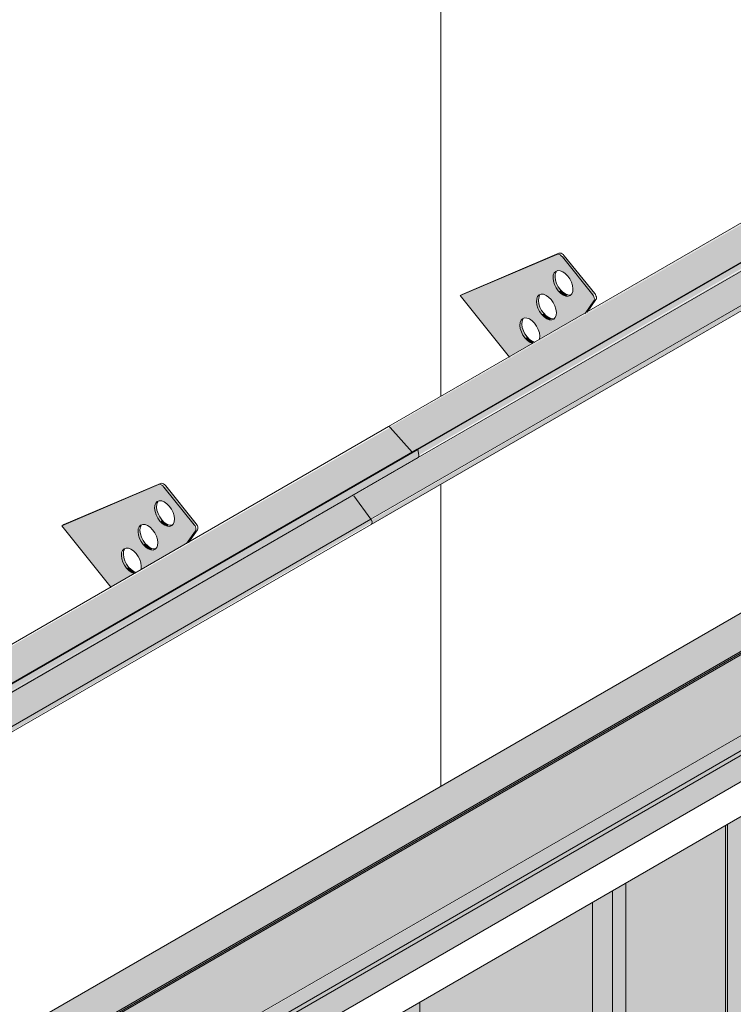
# Model space of a CAD drawing. Header units: centimetres. Extents: x 63249 to 70946, y -123 to 53714.
# Tile 45 of 58: x 70304 to 70380, y 52996 to 53101. Entities that reach past the tile are written whole.
import ezdxf

# ---------------------------------------------------------------- set-up
doc = ezdxf.new("R2010")
doc.units = ezdxf.units.CM
for name, color, linetype, lineweight in [('A-DOOR', 7, 'Continuous', 5), ('A-DOOR-GLAZ', 7, 'Continuous', 5), ('A-GENM', 7, 'Continuous', 5), ('A-ROOF', 7, 'Continuous', 5), ('A-ROOF-OTLN', 7, 'Continuous', 5), ('A-ROOF-PATT', 7, 'Continuous', 5), ('A-WALL', 7, 'Continuous', 5)]:
    doc.layers.add(name, color=color, linetype=linetype, lineweight=lineweight)

# ---------------------------------------------------------------- blocks, each defined once
blk = doc.blocks.new('Construction_Roof-Accessories_Lindab_KOTEGL - Construction_Roof-Accessories_Lindab_KOTEGL-V37-_3D_ Kopia 1 Kopia 1')
at = {"layer": 'A-GENM', "true_color": 0x383e42}
h = blk.add_hatch(color=250, dxfattribs=at)
h.paths.add_polyline_path([(-1261.53, 53040.86), (-1259.05, 53042.29), (-1259.59, 53042.58), (-1260.13, 53043.26), (-1260.36, 53043.86), (-1260.36, 53044.57), (-1260.13, 53044.92), (-1259.66, 53044.99), (-1259.11, 53044.69), (-1258.63, 53044.11), (-1258.32, 53043.27), (-1258.26, 53042.75), (-1253.42, 53045.54), (-1252.54, 53046.95), (-1252.7, 53047.53), (-1255.88, 53051.49), (-1256.46, 53051.76), (-1266.76, 53047.36), (-1263.94, 53043.86)])
h.paths.add_polyline_path([(-1257.02, 53044.79), (-1257.55, 53044.91), (-1258.08, 53045.36), (-1258.48, 53046.02), (-1258.63, 53046.83), (-1258.49, 53047.3), (-1258.14, 53047.52), (-1257.62, 53047.4), (-1257.08, 53046.95), (-1256.65, 53046.17), (-1256.53, 53045.49), (-1256.65, 53045.04), (-1256.81, 53044.87)])
h.paths.add_polyline_path([(-1255.25, 53047.3), (-1255.78, 53047.42), (-1256.31, 53047.87), (-1256.71, 53048.54), (-1256.86, 53049.35), (-1256.75, 53049.78), (-1256.38, 53050.03), (-1255.85, 53049.91), (-1255.32, 53049.46), (-1254.91, 53048.79), (-1254.75, 53048.09), (-1254.91, 53047.51), (-1255.22, 53047.31)])
for points in [[(-1252.65, 53047.46), (-1252.43, 53047.58), (-1255.67, 53051.61), (-1255.88, 53051.49), (-1252.7, 53047.53)], [(-1256.31, 53047.87), (-1256.1, 53047.99), (-1256.54, 53048.77), (-1256.66, 53049.43), (-1256.75, 53049.59), (-1256.85, 53049.54), (-1256.83, 53048.89), (-1256.46, 53048.08), (-1256.33, 53047.89)], [(-1255.5, 53047.31), (-1255.35, 53047.46), (-1255.9, 53047.79), (-1256.1, 53047.99), (-1256.25, 53047.8), (-1255.78, 53047.42), (-1255.57, 53047.34)], [(-1258.08, 53045.36), (-1257.88, 53045.49), (-1258.31, 53046.28), (-1258.42, 53046.95), (-1258.52, 53047.08), (-1258.62, 53046.95), (-1258.6, 53046.38), (-1258.26, 53045.61), (-1258.17, 53045.48)], [(-1253.42, 53045.54), (-1253.21, 53045.66), (-1252.7, 53046.56)], [(-1259.85, 53042.84), (-1259.64, 53042.97), (-1260.07, 53043.74), (-1260.2, 53044.33), (-1260.29, 53044.57), (-1260.38, 53044.51), (-1260.36, 53043.86), (-1260.04, 53043.11), (-1259.86, 53042.86)], [(-1257.27, 53044.8), (-1257.06, 53044.92), (-1257.61, 53045.22), (-1257.87, 53045.48), (-1258.08, 53045.36), (-1257.45, 53044.87), (-1257.33, 53044.83)], [(-1259.05, 53042.29), (-1258.96, 53042.46), (-1259.38, 53042.7), (-1259.64, 53042.97), (-1259.85, 53042.84), (-1259.21, 53042.35), (-1259.1, 53042.31)]]:
    blk.add_hatch(color=250, dxfattribs=at).paths.add_polyline_path(points)
at = {"layer": 'A-GENM', "color": 250, "true_color": 0x2a2a2a}
for p, q in [((-1266.54, 53047.49), (-1256.25, 53051.88)), ((-1256.46, 53051.76), (-1266.76, 53047.36)), ((-1252.65, 53047.46), (-1255.88, 53051.49)), ((-1255.67, 53051.61), (-1252.43, 53047.58)), ((-1266.54, 53047.49), (-1266.76, 53047.36)), ((-1266.76, 53047.36), (-1261.49, 53040.81)), ((-1253.46, 53045.49), (-1252.52, 53046.83)), ((-1252.31, 53046.95), (-1253.25, 53045.6))]:
    blk.add_line(p, q, dxfattribs=at)
for points in [[(-1256.25, 53051.88, 0), (-1256.14, 53051.9, 0), (-1256.03, 53051.88, 0), (-1255.91, 53051.82, 0), (-1255.79, 53051.73, 0), (-1255.67, 53051.61, 0)], [(-1255.88, 53051.49, 0), (-1256, 53051.61, 0), (-1256.12, 53051.7, 0), (-1256.24, 53051.76, 0), (-1256.36, 53051.78, 0), (-1256.46, 53051.76, 0)], [(-1256.31, 53047.87, 0), (-1256.54, 53048.19, 0), (-1256.71, 53048.54, 0), (-1256.83, 53048.89, 0), (-1256.87, 53049.23, 0), (-1256.85, 53049.54, 0), (-1256.75, 53049.78, 0), (-1256.59, 53049.95, 0), (-1256.38, 53050.03, 0), (-1256.12, 53050.01, 0), (-1255.85, 53049.91, 0), (-1255.57, 53049.72, 0), (-1255.32, 53049.46, 0)], [(-1256.54, 53049.9, 0), (-1256.64, 53049.66, 0), (-1256.66, 53049.36, 0), (-1256.62, 53049.02, 0), (-1256.5, 53048.66, 0), (-1256.33, 53048.31, 0), (-1256.1, 53047.99, 0)], [(-1255.32, 53049.46, 0), (-1255.09, 53049.14, 0), (-1254.91, 53048.79, 0), (-1254.8, 53048.44, 0), (-1254.75, 53048.09, 0), (-1254.78, 53047.79, 0), (-1254.88, 53047.55, 0), (-1255.04, 53047.38, 0), (-1255.25, 53047.3, 0), (-1255.5, 53047.31, 0), (-1255.78, 53047.42, 0), (-1256.05, 53047.61, 0), (-1256.31, 53047.87, 0)], [(-1256.1, 53047.99, 0), (-1255.84, 53047.73, 0), (-1255.57, 53047.54, 0), (-1255.29, 53047.44, 0), (-1255.04, 53047.42, 0)], [(-1258.08, 53045.36, 0), (-1258.31, 53045.68, 0), (-1258.48, 53046.02, 0), (-1258.6, 53046.38, 0), (-1258.64, 53046.72, 0), (-1258.62, 53047.03, 0), (-1258.52, 53047.27, 0), (-1258.36, 53047.44, 0), (-1258.14, 53047.52, 0), (-1257.89, 53047.5, 0), (-1257.62, 53047.4, 0), (-1257.34, 53047.21, 0), (-1257.08, 53046.95, 0)], [(-1258.31, 53047.39, 0), (-1258.4, 53047.15, 0), (-1258.43, 53046.85, 0), (-1258.39, 53046.5, 0), (-1258.27, 53046.15, 0), (-1258.09, 53045.8, 0), (-1257.87, 53045.48, 0)], [(-1257.08, 53046.95, 0), (-1256.86, 53046.63, 0), (-1256.68, 53046.28, 0), (-1256.57, 53045.92, 0), (-1256.52, 53045.58, 0), (-1256.55, 53045.28, 0), (-1256.65, 53045.04, 0), (-1256.81, 53044.87, 0), (-1257.02, 53044.79, 0), (-1257.27, 53044.8, 0), (-1257.55, 53044.91, 0), (-1257.82, 53045.1, 0), (-1258.08, 53045.36, 0)], [(-1252.52, 53046.83, 0), (-1252.48, 53046.91, 0), (-1252.47, 53047, 0), (-1252.48, 53047.12, 0), (-1252.52, 53047.24, 0), (-1252.57, 53047.35, 0), (-1252.65, 53047.46, 0)], [(-1252.43, 53047.58, 0), (-1252.36, 53047.48, 0), (-1252.31, 53047.36, 0), (-1252.27, 53047.24, 0), (-1252.26, 53047.13, 0), (-1252.27, 53047.03, 0), (-1252.31, 53046.95, 0)], [(-1259.85, 53042.84, 0), (-1260.07, 53043.16, 0), (-1260.25, 53043.51, 0), (-1260.36, 53043.86, 0), (-1260.41, 53044.21, 0), (-1260.38, 53044.51, 0), (-1260.29, 53044.75, 0), (-1260.13, 53044.92, 0), (-1259.91, 53045, 0), (-1259.66, 53044.99, 0), (-1259.39, 53044.88, 0), (-1259.11, 53044.69, 0), (-1258.85, 53044.43, 0)], [(-1260.07, 53044.88, 0), (-1260.17, 53044.63, 0), (-1260.2, 53044.33, 0), (-1260.15, 53043.99, 0), (-1260.04, 53043.63, 0), (-1259.86, 53043.28, 0), (-1259.64, 53042.97, 0)], [(-1257.87, 53045.48, 0), (-1257.61, 53045.22, 0), (-1257.33, 53045.03, 0), (-1257.06, 53044.92, 0), (-1256.81, 53044.91, 0)], [(-1258.85, 53044.43, 0), (-1258.63, 53044.11, 0), (-1258.45, 53043.77, 0), (-1258.34, 53043.41, 0), (-1258.29, 53043.07, 0), (-1258.32, 53042.76, 0)], [(-1259.04, 53042.29, 0), (-1259.31, 53042.39, 0), (-1259.59, 53042.58, 0), (-1259.85, 53042.84, 0)], [(-1259.64, 53042.97, 0), (-1259.38, 53042.7, 0), (-1259.1, 53042.51, 0), (-1258.83, 53042.41, 0)]]:
    blk.add_polyline3d(points, dxfattribs=at)
blk = doc.blocks.new('Construction_Roof-Accessories_Lindab_SNO_KOTEGL - Construction_Roof-Accessories_Lindab_SNO-V38-_3D_ Kopia 1 Kopia 1')
at = {"layer": 'A-GENM', "true_color": 0x383e42}
for points in [[(-1356.74, 52981.73), (-1229.46, 53055.21), (-1231.78, 53057.84), (-1359.06, 52984.36), (-1356.83, 52981.83)], [(-1356.01, 52981.41), (-1228.73, 53054.89), (-1228.83, 53055.5), (-1356.11, 52982.01), (-1356.03, 52981.54)], [(-1356.09, 52981.14), (-1228.73, 53054.76), (-1228.83, 53054.84), (-1356.01, 52981.28), (-1356.04, 52981.18)], [(-1361.12, 52974.59), (-1233.84, 53048.07), (-1235.72, 53050.64), (-1363, 52977.15), (-1361.99, 52975.77)], [(-1359.06, 52984.36), (-1244.7, 53050.57), (-1359.1, 52984.4), (-1359.09, 52984.39)], [(-1361.08, 52974.04), (-1233.72, 53047.71), (-1233.86, 53048.06), (-1361.07, 52974.5), (-1361.02, 52974.12), (-1361.07, 52974.05)]]:
    blk.add_hatch(color=250, dxfattribs=at).paths.add_polyline_path(points)
at = {"layer": 'A-GENM', "color": 250, "true_color": 0x2a2a2a}
for p, q in [((-1231.98, 53057.92), (-1359.26, 52984.43)), ((-1231.78, 53057.84), (-1229.46, 53055.21)), ((-1356.2, 52982.04), (-1228.92, 53055.52)), ((-1356.11, 52982.01), (-1228.83, 53055.5)), ((-1228.92, 53055.52), (-1228.83, 53055.5)), ((-1228.83, 53055.5), (-1228.73, 53054.89)), ((-1356.09, 52981.14), (-1228.81, 53054.63)), ((-1235.67, 53050.57), (-1233.84, 53048.07)), ((-1361.12, 52974.59), (-1233.84, 53048.07)), ((-1361.08, 52974.04), (-1233.8, 53047.52))]:
    blk.add_line(p, q, dxfattribs=at)
for points in [[(-1231.98, 53057.92, 0), (-1231.95, 53057.93, 0), (-1231.91, 53057.93, 0), (-1231.87, 53057.91, 0), (-1231.82, 53057.88, 0), (-1231.78, 53057.84, 0)], [(-1228.73, 53054.89, 0), (-1228.73, 53054.81, 0), (-1228.74, 53054.73, 0), (-1228.76, 53054.67, 0), (-1228.81, 53054.63, 0), (-1228.81, 53054.63, 0)], [(-1233.84, 53048.07, 0), (-1233.79, 53047.98, 0), (-1233.75, 53047.89, 0), (-1233.72, 53047.79, 0), (-1233.72, 53047.71, 0), (-1233.73, 53047.63, 0), (-1233.76, 53047.57, 0), (-1233.8, 53047.53, 0), (-1233.8, 53047.52, 0)]]:
    blk.add_polyline3d(points, dxfattribs=at)
blk = doc.blocks.new('Construction_Roof-Accessories_Lindab_KOTEGL - Construction_Roof-Accessories_Lindab_KOTEGL-V39-_3D_ Kopia 1 Kopia 1')
at = {"layer": 'A-GENM', "true_color": 0x383e42}
h = blk.add_hatch(color=250, dxfattribs=at)
h.paths.add_polyline_path([(-1219.1, 53065.35), (-1216.62, 53066.78), (-1217.16, 53067.08), (-1217.65, 53067.65), (-1217.94, 53068.36), (-1217.93, 53069.06), (-1217.7, 53069.41), (-1217.23, 53069.48), (-1216.68, 53069.19), (-1216.19, 53068.59), (-1215.89, 53067.76), (-1215.83, 53067.24), (-1211, 53070.03), (-1210.12, 53071.44), (-1210.22, 53071.95), (-1213.46, 53075.98), (-1214.03, 53076.25), (-1224.33, 53071.86), (-1219.47, 53065.81)])
h.paths.add_polyline_path([(-1214.59, 53069.28), (-1215.12, 53069.4), (-1215.66, 53069.85), (-1216.06, 53070.52), (-1216.22, 53071.22), (-1216.06, 53071.8), (-1215.72, 53072.01), (-1215.19, 53071.89), (-1214.66, 53071.44), (-1214.22, 53070.66), (-1214.1, 53070.08), (-1214.22, 53069.53), (-1214.38, 53069.36)])
h.paths.add_polyline_path([(-1212.83, 53071.8), (-1213.35, 53071.91), (-1213.89, 53072.37), (-1214.29, 53073.03), (-1214.45, 53073.73), (-1214.32, 53074.28), (-1213.95, 53074.52), (-1213.42, 53074.4), (-1212.89, 53073.95), (-1212.49, 53073.29), (-1212.33, 53072.59), (-1212.49, 53072.01), (-1212.79, 53071.81)])
for points in [[(-1210.22, 53071.95), (-1210.01, 53072.08), (-1213.25, 53076.11), (-1213.45, 53075.98), (-1211.72, 53073.82)], [(-1213.89, 53072.37), (-1213.67, 53072.49), (-1214.11, 53073.27), (-1214.24, 53073.85), (-1214.32, 53074.09), (-1214.42, 53074.03), (-1214.4, 53073.39), (-1214.03, 53072.57), (-1213.9, 53072.38)], [(-1213.08, 53071.81), (-1212.93, 53071.95), (-1213.48, 53072.29), (-1213.67, 53072.49), (-1213.82, 53072.3), (-1213.35, 53071.91), (-1213.14, 53071.83)], [(-1215.66, 53069.85), (-1215.49, 53070.05), (-1215.89, 53070.78), (-1216, 53071.34), (-1216.09, 53071.58), (-1216.19, 53071.52), (-1216.17, 53070.88), (-1215.84, 53070.11), (-1215.67, 53069.87)], [(-1211, 53070.03), (-1210.79, 53070.15), (-1210.39, 53070.89)], [(-1214.85, 53069.3), (-1214.63, 53069.42), (-1215.18, 53069.71), (-1215.44, 53069.98), (-1215.66, 53069.85), (-1215.02, 53069.36)], [(-1217.42, 53067.34), (-1217.21, 53067.46), (-1217.65, 53068.24), (-1217.77, 53068.82), (-1217.86, 53069.06), (-1217.96, 53069), (-1217.94, 53068.36), (-1217.61, 53067.6), (-1217.44, 53067.36)], [(-1216.62, 53066.78), (-1216.53, 53066.95), (-1216.95, 53067.2), (-1217.21, 53067.46), (-1217.42, 53067.34), (-1216.79, 53066.85), (-1216.68, 53066.8)]]:
    blk.add_hatch(color=250, dxfattribs=at).paths.add_polyline_path(points)
at = {"layer": 'A-GENM', "color": 250, "true_color": 0x2a2a2a}
for p, q in [((-1214.03, 53076.25), (-1224.33, 53071.86)), ((-1224.12, 53071.98), (-1213.82, 53076.37)), ((-1210.22, 53071.95), (-1213.46, 53075.98)), ((-1213.25, 53076.11), (-1210.01, 53072.08)), ((-1224.12, 53071.98), (-1224.33, 53071.86)), ((-1224.33, 53071.86), (-1219.08, 53065.33)), ((-1211.04, 53069.97), (-1210.09, 53071.32)), ((-1209.88, 53071.44), (-1210.83, 53070.09))]:
    blk.add_line(p, q, dxfattribs=at)
for points in [[(-1213.46, 53075.98, 0), (-1213.57, 53076.1, 0), (-1213.69, 53076.2, 0), (-1213.81, 53076.25, 0), (-1213.93, 53076.27, 0), (-1214.03, 53076.25, 0)], [(-1213.82, 53076.37, 0), (-1213.72, 53076.39, 0), (-1213.6, 53076.37, 0), (-1213.48, 53076.32, 0), (-1213.36, 53076.23, 0), (-1213.25, 53076.11, 0)], [(-1213.89, 53072.37, 0), (-1214.11, 53072.68, 0), (-1214.29, 53073.03, 0), (-1214.4, 53073.39, 0), (-1214.45, 53073.73, 0), (-1214.42, 53074.03, 0), (-1214.32, 53074.28, 0), (-1214.16, 53074.44, 0), (-1213.95, 53074.52, 0), (-1213.7, 53074.51, 0), (-1213.42, 53074.4, 0), (-1213.15, 53074.21, 0), (-1212.89, 53073.95, 0)], [(-1214.11, 53074.4, 0), (-1214.21, 53074.15, 0), (-1214.24, 53073.85, 0), (-1214.19, 53073.51, 0), (-1214.08, 53073.15, 0), (-1213.9, 53072.8, 0), (-1213.67, 53072.49, 0)], [(-1212.89, 53073.95, 0), (-1212.66, 53073.64, 0), (-1212.49, 53073.29, 0), (-1212.37, 53072.93, 0), (-1212.33, 53072.59, 0), (-1212.35, 53072.29, 0), (-1212.45, 53072.04, 0), (-1212.61, 53071.88, 0), (-1212.83, 53071.8, 0), (-1213.08, 53071.81, 0), (-1213.35, 53071.91, 0), (-1213.63, 53072.1, 0), (-1213.89, 53072.37, 0)], [(-1215.66, 53069.85, 0), (-1215.88, 53070.17, 0), (-1216.06, 53070.52, 0), (-1216.17, 53070.88, 0), (-1216.22, 53071.22, 0), (-1216.19, 53071.52, 0), (-1216.09, 53071.76, 0), (-1215.93, 53071.93, 0), (-1215.72, 53072.01, 0), (-1215.47, 53072, 0), (-1215.19, 53071.89, 0), (-1214.92, 53071.7, 0), (-1214.66, 53071.44, 0)], [(-1215.88, 53071.89, 0), (-1215.98, 53071.64, 0), (-1216, 53071.34, 0), (-1215.96, 53071, 0), (-1215.84, 53070.64, 0), (-1215.67, 53070.29, 0), (-1215.44, 53069.98, 0)], [(-1213.67, 53072.49, 0), (-1213.41, 53072.23, 0), (-1213.14, 53072.04, 0), (-1212.87, 53071.93, 0), (-1212.61, 53071.92, 0)], [(-1210.09, 53071.32, 0), (-1210.06, 53071.4, 0), (-1210.04, 53071.5, 0), (-1210.06, 53071.61, 0), (-1210.09, 53071.73, 0), (-1210.15, 53071.85, 0), (-1210.22, 53071.95, 0)], [(-1210.01, 53072.08, 0), (-1209.93, 53071.97, 0), (-1209.88, 53071.85, 0), (-1209.84, 53071.73, 0), (-1209.83, 53071.62, 0), (-1209.84, 53071.52, 0), (-1209.88, 53071.44, 0)], [(-1214.66, 53071.44, 0), (-1214.43, 53071.12, 0), (-1214.26, 53070.78, 0), (-1214.14, 53070.42, 0), (-1214.1, 53070.08, 0), (-1214.12, 53069.77, 0), (-1214.22, 53069.53, 0), (-1214.38, 53069.36, 0), (-1214.59, 53069.28, 0), (-1214.85, 53069.3, 0), (-1215.12, 53069.4, 0), (-1215.4, 53069.59, 0), (-1215.66, 53069.85, 0)], [(-1215.44, 53069.98, 0), (-1215.18, 53069.71, 0), (-1214.91, 53069.52, 0), (-1214.63, 53069.42, 0), (-1214.38, 53069.41, 0)], [(-1217.42, 53067.34, 0), (-1217.65, 53067.65, 0), (-1217.82, 53068, 0), (-1217.94, 53068.36, 0), (-1217.98, 53068.7, 0), (-1217.96, 53069, 0), (-1217.86, 53069.25, 0), (-1217.7, 53069.41, 0), (-1217.48, 53069.49, 0), (-1217.23, 53069.48, 0), (-1216.96, 53069.38, 0), (-1216.68, 53069.19, 0), (-1216.42, 53068.92, 0)], [(-1217.65, 53069.37, 0), (-1217.74, 53069.13, 0), (-1217.77, 53068.82, 0), (-1217.73, 53068.48, 0), (-1217.61, 53068.13, 0), (-1217.44, 53067.78, 0), (-1217.21, 53067.46, 0)], [(-1216.42, 53068.92, 0), (-1216.2, 53068.61, 0), (-1216.02, 53068.26, 0), (-1215.91, 53067.9, 0), (-1215.86, 53067.56, 0), (-1215.89, 53067.26, 0)], [(-1216.61, 53066.78, 0), (-1216.89, 53066.89, 0), (-1217.16, 53067.08, 0), (-1217.42, 53067.34, 0)], [(-1217.21, 53067.46, 0), (-1216.95, 53067.2, 0), (-1216.68, 53067.01, 0), (-1216.4, 53066.9, 0)]]:
    blk.add_polyline3d(points, dxfattribs=at)
blk = doc.blocks.new('Construction_Roof-Accessories_Lindab_SNO_KOTEGL - Construction_Roof-Accessories_Lindab_SNO-V41-_3D_ Kopia 1 Kopia 1')
at = {"layer": 'A-GENM', "true_color": 0x383e42}
for points in [[(-1229.46, 53055.21), (-1102.18, 53128.7), (-1104.5, 53131.33), (-1231.78, 53057.84), (-1229.55, 53055.32)], [(-1228.73, 53054.89), (-1101.45, 53128.38), (-1101.56, 53128.98), (-1228.83, 53055.5), (-1228.75, 53055.03)], [(-1228.81, 53054.63), (-1101.45, 53128.25), (-1101.56, 53128.32), (-1228.73, 53054.76), (-1228.76, 53054.67)], [(-1231.78, 53057.84), (-1116.09, 53124.83), (-1231.82, 53057.88), (-1231.82, 53057.87)], [(-1233.84, 53048.07), (-1106.56, 53121.55), (-1108.44, 53124.12), (-1235.67, 53050.57)], [(-1233.8, 53047.53), (-1106.44, 53121.19), (-1106.58, 53121.54), (-1233.79, 53047.98), (-1233.74, 53047.61), (-1233.79, 53047.54)]]:
    blk.add_hatch(color=250, dxfattribs=at).paths.add_polyline_path(points)
at = {"layer": 'A-GENM', "color": 250, "true_color": 0x2a2a2a}
for p, q in [((-1104.7, 53131.4), (-1231.98, 53057.92)), ((-1228.92, 53055.52), (-1101.64, 53129.01)), ((-1228.83, 53055.5), (-1101.56, 53128.98)), ((-1228.81, 53054.63), (-1101.53, 53128.11)), ((-1233.84, 53048.07), (-1106.56, 53121.55)), ((-1233.8, 53047.52), (-1106.52, 53121.01)), ((-1229.46, 53055.21), (-1231.78, 53057.84)), ((-1228.83, 53055.5), (-1228.92, 53055.52)), ((-1228.73, 53054.89), (-1228.83, 53055.5)), ((-1233.84, 53048.07), (-1235.67, 53050.57))]:
    blk.add_line(p, q, dxfattribs=at)
for points in [[(-1231.78, 53057.84, 0), (-1231.82, 53057.88, 0), (-1231.87, 53057.91, 0), (-1231.91, 53057.93, 0), (-1231.95, 53057.93, 0), (-1231.98, 53057.92, 0)], [(-1228.81, 53054.63, 0), (-1228.81, 53054.63, 0), (-1228.76, 53054.67, 0), (-1228.74, 53054.73, 0), (-1228.73, 53054.81, 0), (-1228.73, 53054.89, 0)], [(-1233.8, 53047.52, 0), (-1233.8, 53047.53, 0), (-1233.76, 53047.57, 0), (-1233.73, 53047.63, 0), (-1233.72, 53047.71, 0), (-1233.72, 53047.79, 0), (-1233.75, 53047.89, 0), (-1233.79, 53047.98, 0), (-1233.84, 53048.07, 0)]]:
    blk.add_polyline3d(points, dxfattribs=at)
blk = doc.blocks.new('Drz Drzwi przeszklone x2 ___FK_04_0 ze szprosami - Dz_1 - Z - zwykłe - 151 x 240 _180 x 229_5_ EI 31-9118767-_3D_ Kopia 1 Kopia 1')
at = {"layer": 'A-DOOR', "true_color": 0x7f7f7f}
h = blk.add_hatch(color=8, dxfattribs=at)
h.paths.add_polyline_path([(-1208.12, 52929.49), (-1206.7, 52930.31), (-1206.7, 52952.28), (-1208.12, 52951.46), (-1208.12, 52929.63)])
h.paths.add_polyline_path([(-1208.12, 52953.17), (-1206.7, 52954.04), (-1206.7, 52975.96), (-1208.12, 52975.14), (-1208.12, 52954.04)])
h.paths.add_polyline_path([(-1208.12, 52976.85), (-1206.7, 52977.66), (-1206.7, 53009.34), (-1208.12, 53008.53), (-1208.12, 52978.41)])
h = blk.add_hatch(color=8, dxfattribs=at)
h.paths.add_polyline_path([(-1230.04, 52916.83), (-1228.62, 52917.65), (-1228.62, 52939.63), (-1230.04, 52938.81), (-1230.04, 52916.97)])
h.paths.add_polyline_path([(-1230.04, 52940.51), (-1228.62, 52941.33), (-1228.62, 52963.3), (-1230.04, 52962.49), (-1230.04, 52941.2)])
h.paths.add_polyline_path([(-1230.04, 52964.19), (-1228.62, 52965.01), (-1228.62, 52996.69), (-1230.04, 52995.87), (-1230.04, 52964.2)])
at = {"layer": 'A-DOOR-GLAZ', "true_color": 0xd5f1ff, "transparency": 33554496}
h = blk.add_hatch(color=7, dxfattribs=at)
h.paths.add_polyline_path([(-1233.59, 52914.92), (-1230.16, 52916.9), (-1232.16, 52918.06), (-1232.16, 52920.24), (-1233.59, 52919.42), (-1233.59, 52915.84)])
h.paths.add_polyline_path([(-1228.62, 52917.79), (-1208.24, 52929.56), (-1210.24, 52930.71), (-1210.24, 52932.9), (-1228.62, 52922.28), (-1228.62, 52918.71)])
h.paths.add_polyline_path([(-1206.7, 52930.45), (-1191.98, 52938.95), (-1191.98, 52960.78), (-1195.87, 52958.54), (-1195.87, 52941.2), (-1206.7, 52934.94), (-1206.7, 52931.36)])
h.paths.add_polyline_path([(-1195.87, 52961.8), (-1193.21, 52963.34), (-1191.98, 52962.63), (-1191.98, 52984.46), (-1195.87, 52982.22), (-1195.87, 52962.52)])
h.paths.add_polyline_path([(-1195.87, 52985.48), (-1193.21, 52987.02), (-1191.98, 52986.31), (-1191.98, 53017.84), (-1195.87, 53015.6), (-1195.87, 52986.2)])
h = blk.add_hatch(color=7, dxfattribs=at)
h.paths.add_polyline_path([(-1230.16, 52916.9), (-1230.04, 52916.97), (-1230.04, 52938.81), (-1232.16, 52937.58), (-1232.16, 52921.57), (-1233.59, 52920.74), (-1233.59, 52919.42), (-1232.16, 52920.24), (-1232.16, 52918.06), (-1230.95, 52917.36)])
h.paths.add_polyline_path([(-1228.62, 52922.28), (-1210.24, 52932.9), (-1210.24, 52930.71), (-1208.24, 52929.56), (-1208.12, 52929.63), (-1208.12, 52951.46), (-1210.24, 52950.24), (-1210.24, 52940.92), (-1218.31, 52945.58), (-1221.85, 52943.54), (-1210.24, 52936.84), (-1210.24, 52934.22), (-1228.62, 52923.61)])
h.paths.add_polyline_path([(-1206.7, 52934.94), (-1203.29, 52936.91), (-1206.7, 52938.88), (-1206.7, 52935.53)])
h.paths.add_polyline_path([(-1233.59, 52938.46), (-1230.04, 52940.51), (-1230.04, 52962.49), (-1232.16, 52961.26), (-1232.16, 52953.58), (-1233.59, 52954.4), (-1233.59, 52950.32), (-1232.16, 52949.49), (-1232.16, 52940.85), (-1233.59, 52940.02)])
h.paths.add_polyline_path([(-1228.62, 52941.33), (-1208.12, 52953.17), (-1208.12, 52975.14), (-1210.24, 52973.92), (-1210.24, 52953.51), (-1221.14, 52947.21), (-1228.62, 52951.54), (-1228.62, 52947.45), (-1224.67, 52945.17), (-1228.62, 52942.89)])
h.paths.add_polyline_path([(-1195.87, 52941.6), (-1195.87, 52958.54), (-1196.08, 52958.42), (-1196.08, 52941.73)])
h.paths.add_polyline_path([(-1206.61, 52954.04), (-1191.98, 52962.42), (-1191.98, 52962.63), (-1193.21, 52963.34), (-1195.87, 52961.8), (-1195.87, 52982.22), (-1196.08, 52982.09), (-1196.08, 52961.68), (-1206.7, 52955.55), (-1206.7, 52954.04)])
h.paths.add_polyline_path([(-1233.59, 52962.14), (-1230.04, 52964.2), (-1230.04, 52995.87), (-1232.16, 52994.64), (-1232.16, 52964.53), (-1233.59, 52963.7)])
h.paths.add_polyline_path([(-1228.62, 52965.01), (-1208.12, 52976.85), (-1208.12, 53008.53), (-1210.24, 53007.3), (-1210.24, 52977.18), (-1228.62, 52966.57), (-1228.62, 52965.49)])
h.paths.add_polyline_path([(-1206.7, 52977.66), (-1191.98, 52986.1), (-1191.98, 52986.31), (-1193.21, 52987.02), (-1195.87, 52985.48), (-1195.87, 53015.6), (-1196.08, 53015.48), (-1196.08, 52985.36), (-1206.7, 52979.23)])
h = blk.add_hatch(color=7, dxfattribs=at)
h.paths.add_polyline_path([(-1203.29, 52936.91), (-1195.87, 52941.2), (-1195.87, 52941.6), (-1196.08, 52941.73), (-1196.08, 52958.42), (-1206.7, 52952.28), (-1206.7, 52938.88), (-1205.77, 52938.34)])
h.paths.add_polyline_path([(-1210.24, 52940.92), (-1210.24, 52950.24), (-1218.31, 52945.58), (-1210.72, 52941.2)])
h.paths.add_polyline_path([(-1221.14, 52947.21), (-1210.24, 52953.51), (-1210.24, 52973.92), (-1228.62, 52963.3), (-1228.62, 52951.54), (-1225.38, 52949.66)])
h.paths.add_polyline_path([(-1232.16, 52953.58), (-1232.16, 52961.26), (-1233.59, 52960.44), (-1233.59, 52954.4), (-1232.81, 52953.95)])
h.paths.add_polyline_path([(-1206.7, 52955.55), (-1196.08, 52961.68), (-1196.08, 52982.09), (-1206.7, 52975.96), (-1206.7, 52955.58)])
h.paths.add_polyline_path([(-1233.59, 52963.7), (-1232.16, 52964.53), (-1232.16, 52994.64), (-1233.59, 52993.82), (-1233.59, 52964.2)])
h.paths.add_polyline_path([(-1228.62, 52966.57), (-1210.24, 52977.18), (-1210.24, 53007.3), (-1228.62, 52996.69), (-1228.62, 52974.36)])
h.paths.add_polyline_path([(-1206.7, 52979.23), (-1196.08, 52985.36), (-1196.08, 53015.48), (-1206.7, 53009.34), (-1206.7, 52986.2)])
at = {"layer": 'A-DOOR', "color": 250, "true_color": 0x353c40}
for p, q in [((-1195.87, 52985.48), (-1195.87, 53015.6)), ((-1210.24, 53007.3), (-1210.24, 52977.18))]:
    blk.add_line(p, q, dxfattribs=at)
at = {"layer": 'A-DOOR'}
for p, q in [((-1206.7, 52977.66), (-1206.7, 53009.34)), ((-1208.12, 53008.53), (-1208.12, 52976.85)), ((-1228.62, 52996.69), (-1228.62, 52965.01))]:
    blk.add_line(p, q, dxfattribs=at)

msp = doc.modelspace()

# ---------------------------------------------------------------- hatches: boundary and pattern name
at = {"layer": 'A-ROOF-OTLN', "true_color": 0x383e42}
h = msp.add_hatch(color=250, dxfattribs=at)
h.paths.add_polyline_path([(70089.18, 52865.08), (70866.55, 53313.94), (70866.49, 53314.02), (70089.04, 52865.16)])
h.paths.add_polyline_path([(70867.58, 53314.48), (70872.58, 53317.37), (70872.32, 53317.39), (70867.45, 53314.58)])
h.paths.add_polyline_path([(70874.39, 53318.41), (70891.07, 53328.04), (70890.92, 53328.13), (70874.22, 53318.49)])
h = msp.add_hatch(color=250, dxfattribs=at)
h.paths.add_polyline_path([(70094.28, 52857.63), (70095.03, 52858), (70095.53, 52858.7), (70095.71, 52859.16), (70095.84, 52860.01), (70095.97, 52860.06), (70096.17, 52860.25), (70096.17, 52860.36), (70096.17, 52860.47), (70110.2, 52868.57), (70109.91, 52868.84), (70109.45, 52869.77), (70109.29, 52871.71), (70109.36, 52873.47), (70109.49, 52873.95), (70110.13, 52874.73), (70111.19, 52875.39), (70112.09, 52875.73), (70113.3, 52875.97), (70114.3, 52876.04), (70116.29, 52875.78), (70117.16, 52875.5), (70118.02, 52875.06), (70118.66, 52874.54), (70119.29, 52873.82), (70869.38, 53306.96), (70868.88, 53307.11), (70867.84, 53307.93), (70867.05, 53309.31), (70866.65, 53310.99), (70866.53, 53312.13), (70866.55, 53313.89), (70089.18, 52865.08), (70089.04, 52863.85), (70089.07, 52863.23), (70089.33, 52862.12), (70089.79, 52861.01), (70090.69, 52859.63), (70091.22, 52859.02), (70091.87, 52858.42), (70092.74, 52857.9), (70093.53, 52857.64)])
h.paths.add_polyline_path([(70113.46, 52870.45), (70116.97, 52872.48), (70114.29, 52873.66), (70114, 52873.72), (70113.05, 52874.12), (70112.42, 52874.17), (70111.89, 52874.34), (70110.9, 52874.12), (70110.13, 52873.33), (70109.73, 52872.33), (70110.37, 52871.59), (70111.19, 52871.07), (70112.31, 52870.66), (70113.05, 52870.48)])
h.paths.add_polyline_path([(70876.38, 53310.92), (70894.02, 53321.23), (70893.76, 53321.39), (70892.59, 53322.58), (70892.05, 53323.34), (70891.63, 53324.05), (70891.07, 53325.69), (70890.95, 53326.2), (70890.95, 53327.42), (70890.95, 53327.98), (70874.48, 53318.37), (70875.08, 53318.05), (70875.8, 53317.45), (70876.26, 53316.65), (70876.38, 53316.14), (70876.38, 53311.36)])
h.paths.add_polyline_path([(70871.38, 53313.37), (70873.31, 53313.63), (70872.62, 53314.92), (70872.37, 53315.49), (70872.3, 53316.46), (70872.58, 53317.37), (70867.58, 53314.48), (70868.2, 53314.08), (70869.39, 53313.64), (70870.84, 53313.41), (70870.89, 53313.41)])
msp.add_hatch(color=250, dxfattribs=at).paths.add_polyline_path([(70096.65, 52859.14), (70898.66, 53322.29), (70898.61, 53322.75), (70898.31, 53323.18), (70897.94, 53323.34), (70897.4, 53323.06), (70096.17, 52860.36), (70096.55, 52860.09), (70096.77, 52859.61), (70096.73, 52859.21)])
h = msp.add_hatch(color=250, dxfattribs=at)
h.paths.add_polyline_path([(70095.03, 52857.73), (70113.68, 52868.5), (70114.94, 52869.7), (70096.78, 52859.33), (70096.73, 52859.41), (70096.36, 52859.31), (70096.39, 52859.39), (70096.77, 52859.61), (70096.52, 52860.12), (70096.34, 52860.17), (70095.95, 52859.95), (70095.82, 52858.96), (70095.34, 52858.06), (70095.19, 52857.91)])
h.paths.add_polyline_path([(70117.03, 52870.91), (70118.02, 52871.45), (70117.39, 52871.12)])
h.paths.add_polyline_path([(70119.29, 52871.74), (70897.06, 53320.86), (70897.41, 53321.23), (70897.54, 53321.53), (70119.21, 52872.16), (70119.29, 52871.91)])
at = {"layer": 'A-ROOF-PATT'}
h = msp.add_hatch(dxfattribs=at)
h.set_pattern_fill('FP_13', color=256, style=0, pattern_type=2)
h.set_pattern_definition([(90, (62042.68, 51332.19), (-112.25, 22.813), [])])
h.paths.add_polyline_path([(70088.88, 52869.34), (70883.69, 53328.22), (70590.38, 53693.1), (69795.57, 53234.22), (70086.13, 52872.75)])
h.paths.add_polyline_path([(70087.28, 52900.56), (70087.23, 52900.67), (70087.13, 52900.65), (70086.67, 52900.74), (70087.13, 52901.13), (70084.75, 52904.57), (70084.78, 52904.82), (70089.15, 52910.84), (70089.3, 52911.06), (70101.9, 52918.48), (70096.75, 52924.89), (70096.96, 52925.01), (70107.13, 52929.24), (70107.65, 52929.03), (70107.83, 52929.14), (70110.99, 52925.06), (70110.87, 52924.91), (70110.99, 52924.35), (70111.1, 52924.33), (70110.29, 52923.19), (70186.83, 52967.37), (70181.6, 52973.88), (70182.66, 52974.36), (70191.98, 52978.23), (70192.51, 52978.02), (70192.68, 52978.13), (70195.84, 52974.05), (70195.73, 52973.9), (70195.84, 52973.34), (70195.95, 52973.32), (70195.15, 52972.18), (70229.26, 52991.87), (70224.03, 52998.37), (70224.24, 52998.5), (70234.41, 53002.73), (70234.93, 53002.52), (70235.11, 53002.62), (70238.27, 52998.54), (70238.15, 52998.39), (70238.27, 52997.84), (70238.38, 52997.82), (70237.57, 52996.67), (70314.11, 53040.86), (70308.88, 53047.36), (70309.27, 53047.56), (70319.26, 53051.72), (70319.79, 53051.51), (70319.96, 53051.61), (70323.12, 53047.53), (70323.01, 53047.38), (70323.12, 53046.83), (70323.23, 53046.81), (70322.42, 53045.66), (70356.54, 53065.35), (70351.31, 53071.86), (70351.52, 53071.98), (70361.69, 53076.21), (70362.21, 53076), (70362.39, 53076.11), (70365.55, 53072.03), (70365.43, 53071.88), (70365.55, 53071.32), (70365.66, 53071.3), (70364.85, 53070.15), (70441.39, 53114.34), (70436.16, 53120.85), (70436.37, 53120.97), (70446.54, 53125.2), (70447.07, 53124.99), (70447.24, 53125.1), (70450.4, 53121.02), (70450.28, 53120.87), (70450.4, 53120.31), (70450.51, 53120.29), (70449.7, 53119.14), (70483.82, 53138.84), (70478.59, 53145.34), (70478.8, 53145.47), (70488.97, 53149.7), (70489.49, 53149.49), (70489.67, 53149.59), (70492.82, 53145.51), (70492.71, 53145.36), (70492.82, 53144.81), (70492.94, 53144.79), (70492.13, 53143.64), (70568.67, 53187.83), (70563.44, 53194.33), (70563.65, 53194.46), (70573.82, 53198.69), (70574.34, 53198.48), (70574.52, 53198.58), (70577.68, 53194.5), (70577.56, 53194.35), (70577.68, 53193.8), (70577.79, 53193.78), (70576.98, 53192.63), (70611.09, 53212.32), (70605.87, 53218.83), (70606.08, 53218.95), (70616.25, 53223.18), (70616.77, 53222.97), (70616.95, 53223.08), (70620.1, 53219), (70619.99, 53218.85), (70620.1, 53218.29), (70620.19, 53218.23), (70619.41, 53217.12), (70695.95, 53261.31), (70690.72, 53267.82), (70691.78, 53268.31), (70701.1, 53272.17), (70701.62, 53271.96), (70701.8, 53272.07), (70704.96, 53267.99), (70704.84, 53267.84), (70704.96, 53267.28), (70705.07, 53267.26), (70704.26, 53266.11), (70738.37, 53285.81), (70733.14, 53292.31), (70733.36, 53292.44), (70743.52, 53296.67), (70744.05, 53296.46), (70744.23, 53296.56), (70747.38, 53292.48), (70747.27, 53292.33), (70747.38, 53291.78), (70747.5, 53291.76), (70746.69, 53290.61), (70823.23, 53334.8), (70818, 53341.3), (70818.21, 53341.43), (70828.4, 53345.65), (70828.9, 53345.45), (70829.08, 53345.55), (70832.24, 53341.47), (70832.12, 53341.32), (70832.24, 53340.77), (70832.35, 53340.75), (70831.54, 53339.6), (70852.93, 53351.82), (70852.97, 53351.78), (70855.29, 53349.15), (70855.92, 53349.44), (70855.99, 53348.61), (70855.64, 53348.39), (70849.03, 53344.57), (70851.04, 53341.64), (70850.89, 53341.43), (70087.32, 52900.58)])
h.paths.add_polyline_path([(70104.67, 52919.94), (70105.19, 52920.29), (70105.17, 52920.93), (70104.84, 52921.69), (70104.36, 52922.24), (70103.84, 52922.51), (70103.38, 52922.45), (70103.15, 52922.05), (70103.33, 52922.16), (70103.38, 52921.43), (70103.73, 52920.68), (70104.19, 52920.19), (70104.55, 52919.98)])
h.paths.add_polyline_path([(70106.48, 52922.31), (70106.86, 52922.56), (70106.98, 52923.11), (70106.77, 52923.91), (70106.34, 52924.55), (70105.77, 52924.97), (70105.32, 52925.03), (70104.99, 52924.79), (70104.99, 52924.61), (70105.09, 52924.55), (70105.12, 52924.03), (70105.5, 52923.2), (70105.96, 52922.7), (70106.35, 52922.39), (70106.44, 52922.32)])
h.paths.add_polyline_path([(70108.25, 52924.83), (70108.63, 52925.07), (70108.75, 52925.62), (70108.59, 52926.32), (70108.19, 52926.98), (70107.62, 52927.45), (70107.09, 52927.54), (70106.75, 52927.31), (70106.75, 52927.12), (70106.86, 52927.06), (70106.89, 52926.54), (70107.26, 52925.72), (70107.73, 52925.21), (70108.04, 52924.86), (70108.21, 52924.83)])
h.paths.add_polyline_path([(70189.52, 52968.93), (70190.04, 52969.28), (70190.02, 52969.92), (70189.7, 52970.68), (70189.25, 52971.21), (70188.7, 52971.5), (70188.23, 52971.44), (70188.01, 52971.04), (70188.19, 52971.15), (70188.23, 52970.42), (70188.58, 52969.67), (70189.04, 52969.18), (70189.4, 52968.97)])
h.paths.add_polyline_path([(70191.34, 52971.3), (70191.71, 52971.55), (70191.83, 52972.1), (70191.62, 52972.9), (70191.19, 52973.54), (70190.62, 52973.96), (70190.18, 52974.02), (70189.84, 52973.78), (70189.84, 52973.6), (70189.94, 52973.54), (70189.97, 52973.02), (70190.35, 52972.19), (70190.81, 52971.69), (70191.2, 52971.38), (70191.3, 52971.31)])
h.paths.add_polyline_path([(70193.1, 52973.82), (70193.48, 52974.06), (70193.6, 52974.61), (70193.44, 52975.31), (70193.04, 52975.97), (70192.47, 52976.44), (70191.95, 52976.53), (70191.61, 52976.3), (70191.61, 52976.11), (70191.71, 52976.05), (70191.74, 52975.53), (70192.11, 52974.71), (70192.58, 52974.2), (70192.89, 52973.85), (70193.06, 52973.82)])
h.paths.add_polyline_path([(70231.95, 52993.42), (70232.47, 52993.85), (70232.45, 52994.42), (70232.12, 52995.17), (70231.67, 52995.7), (70231.12, 52996), (70230.66, 52995.93), (70230.43, 52995.54), (70230.61, 52995.64), (70230.66, 52994.91), (70231.01, 52994.17), (70231.47, 52993.67), (70231.83, 52993.47)])
h.paths.add_polyline_path([(70233.76, 52995.8), (70234.14, 52996.05), (70234.26, 52996.59), (70234.05, 52997.39), (70233.62, 52998.04), (70233.05, 52998.45), (70232.6, 52998.51), (70232.26, 52998.28), (70232.26, 52998.09), (70232.37, 52998.04), (70232.4, 52997.51), (70232.78, 52996.69), (70233.24, 52996.19), (70233.63, 52995.88), (70233.72, 52995.8)])
h.paths.add_polyline_path([(70235.53, 52998.31), (70235.91, 52998.56), (70236.03, 52999.1), (70235.87, 52999.8), (70235.47, 53000.47), (70234.9, 53000.93), (70234.37, 53001.02), (70234.03, 53000.79), (70234.03, 53000.6), (70234.14, 53000.54), (70234.17, 53000.03), (70234.54, 52999.2), (70235.01, 52998.7), (70235.32, 52998.35), (70235.49, 52998.31)])
h.paths.add_polyline_path([(70316.8, 53042.41), (70317.33, 53042.84), (70317.3, 53043.41), (70316.98, 53044.16), (70316.53, 53044.69), (70315.98, 53044.99), (70315.51, 53044.92), (70315.28, 53044.53), (70315.47, 53044.63), (70315.51, 53043.9), (70315.86, 53043.16), (70316.32, 53042.66), (70316.68, 53042.46)])
h.paths.add_polyline_path([(70318.61, 53044.79), (70318.99, 53045.04), (70319.11, 53045.58), (70318.9, 53046.38), (70318.47, 53047.03), (70317.9, 53047.44), (70317.46, 53047.5), (70317.12, 53047.27), (70317.12, 53047.08), (70317.22, 53047.03), (70317.25, 53046.5), (70317.63, 53045.68), (70318.09, 53045.18), (70318.48, 53044.87), (70318.57, 53044.79)])
h.paths.add_polyline_path([(70320.38, 53047.3), (70320.76, 53047.55), (70320.88, 53048.09), (70320.72, 53048.79), (70320.32, 53049.46), (70319.75, 53049.92), (70319.23, 53050.01), (70318.89, 53049.78), (70318.89, 53049.59), (70318.99, 53049.54), (70319.02, 53049.02), (70319.39, 53048.2), (70319.86, 53047.69), (70320.17, 53047.34), (70320.34, 53047.3)])
h.paths.add_polyline_path([(70359.23, 53066.91), (70359.75, 53067.26), (70359.73, 53067.9), (70359.4, 53068.66), (70358.95, 53069.19), (70358.4, 53069.48), (70357.94, 53069.41), (70357.71, 53069.02), (70357.89, 53069.13), (70357.94, 53068.4), (70358.29, 53067.65), (70358.75, 53067.16), (70359.1, 53066.95)])
h.paths.add_polyline_path([(70361.04, 53069.28), (70361.42, 53069.53), (70361.54, 53070.08), (70361.32, 53070.89), (70360.9, 53071.52), (70360.33, 53071.94), (70359.88, 53072), (70359.54, 53071.76), (70359.54, 53071.58), (70359.65, 53071.52), (70359.68, 53071), (70360.06, 53070.17), (70360.52, 53069.67), (70360.9, 53069.36), (70361, 53069.29)])
h.paths.add_polyline_path([(70362.81, 53071.8), (70363.18, 53072.04), (70363.31, 53072.59), (70363.15, 53073.29), (70362.75, 53073.95), (70362.18, 53074.42), (70361.65, 53074.51), (70361.31, 53074.28), (70361.31, 53074.09), (70361.42, 53074.03), (70361.45, 53073.51), (70361.82, 53072.69), (70362.28, 53072.18), (70362.6, 53071.83), (70362.77, 53071.8)])
h.paths.add_polyline_path([(70444.08, 53115.9), (70444.61, 53116.33), (70444.58, 53116.89), (70444.25, 53117.65), (70443.8, 53118.18), (70443.26, 53118.47), (70442.79, 53118.4), (70442.56, 53118.01), (70442.74, 53118.12), (70442.79, 53117.39), (70443.16, 53116.62), (70443.6, 53116.14), (70443.96, 53115.94)])
h.paths.add_polyline_path([(70445.89, 53118.27), (70446.27, 53118.52), (70446.39, 53119.07), (70446.23, 53119.77), (70445.75, 53120.51), (70445.18, 53120.93), (70444.74, 53120.99), (70444.4, 53120.75), (70444.4, 53120.57), (70444.5, 53120.51), (70444.53, 53119.99), (70444.91, 53119.16), (70445.37, 53118.66), (70445.76, 53118.35), (70445.85, 53118.28), (70445.88, 53118.27)])
h.paths.add_polyline_path([(70447.66, 53120.79), (70448.04, 53121.03), (70448.16, 53121.58), (70448, 53122.28), (70447.6, 53122.94), (70447.03, 53123.41), (70446.5, 53123.5), (70446.17, 53123.27), (70446.17, 53123.08), (70446.27, 53123.02), (70446.3, 53122.5), (70446.68, 53121.67), (70447.14, 53121.17), (70447.45, 53120.82), (70447.62, 53120.79)])
h.paths.add_polyline_path([(70486.5, 53140.39), (70487.03, 53140.74), (70487.01, 53141.39), (70486.72, 53142.09), (70486.23, 53142.67), (70485.68, 53142.97), (70485.22, 53142.9), (70484.99, 53142.51), (70485.17, 53142.61), (70485.19, 53141.97), (70485.57, 53141.14), (70486.03, 53140.64), (70486.38, 53140.44)])
h.paths.add_polyline_path([(70488.32, 53142.77), (70488.7, 53143.02), (70488.82, 53143.56), (70488.66, 53144.26), (70488.25, 53144.93), (70487.61, 53145.42), (70487.16, 53145.48), (70486.82, 53145.25), (70486.87, 53145.09), (70486.94, 53145.13), (70486.96, 53144.48), (70487.33, 53143.65), (70487.8, 53143.16), (70488.18, 53142.85), (70488.28, 53142.77)])
h.paths.add_polyline_path([(70490.09, 53145.28), (70490.46, 53145.53), (70490.59, 53146.07), (70490.43, 53146.77), (70490.03, 53147.44), (70489.46, 53147.9), (70488.93, 53147.99), (70488.59, 53147.76), (70488.59, 53147.57), (70488.7, 53147.52), (70488.73, 53147), (70489.1, 53146.17), (70489.56, 53145.67), (70489.88, 53145.32), (70490.05, 53145.28)])
h.paths.add_polyline_path([(70571.36, 53189.38), (70571.88, 53189.73), (70571.86, 53190.38), (70571.53, 53191.13), (70571.08, 53191.66), (70570.54, 53191.96), (70570.07, 53191.89), (70569.84, 53191.5), (70570.02, 53191.6), (70570.07, 53190.87), (70570.42, 53190.13), (70570.88, 53189.63), (70571.24, 53189.43)])
h.paths.add_polyline_path([(70573.17, 53191.76), (70573.55, 53192.01), (70573.67, 53192.55), (70573.46, 53193.35), (70573.03, 53193.99), (70572.46, 53194.41), (70572.02, 53194.47), (70571.68, 53194.24), (70571.68, 53194.05), (70571.78, 53193.99), (70571.81, 53193.47), (70572.19, 53192.64), (70572.65, 53192.15), (70573.04, 53191.84), (70573.13, 53191.76)])
h.paths.add_polyline_path([(70574.94, 53194.27), (70575.32, 53194.52), (70575.44, 53195.06), (70575.28, 53195.76), (70574.88, 53196.43), (70574.31, 53196.89), (70573.78, 53196.98), (70573.44, 53196.75), (70573.44, 53196.56), (70573.55, 53196.51), (70573.58, 53195.98), (70573.95, 53195.17), (70574.42, 53194.66), (70574.73, 53194.31), (70574.9, 53194.27)])
h.paths.add_polyline_path([(70613.78, 53213.88), (70614.3, 53214.23), (70614.29, 53214.87), (70613.96, 53215.63), (70613.51, 53216.16), (70612.96, 53216.45), (70612.5, 53216.38), (70612.27, 53215.99), (70612.45, 53216.1), (70612.5, 53215.37), (70612.85, 53214.62), (70613.31, 53214.12), (70613.66, 53213.92)])
h.paths.add_polyline_path([(70615.6, 53216.25), (70615.97, 53216.5), (70616.1, 53217.05), (70615.89, 53217.85), (70615.46, 53218.49), (70614.89, 53218.91), (70614.44, 53218.97), (70614.1, 53218.73), (70614.1, 53218.55), (70614.21, 53218.49), (70614.24, 53217.97), (70614.61, 53217.14), (70615.07, 53216.64), (70615.46, 53216.33), (70615.56, 53216.26)])
h.paths.add_polyline_path([(70617.37, 53218.77), (70617.74, 53219.01), (70617.87, 53219.56), (70617.71, 53220.26), (70617.31, 53220.92), (70616.65, 53221.42), (70616.21, 53221.48), (70615.87, 53221.24), (70615.87, 53221.06), (70615.98, 53221), (70616, 53220.48), (70616.38, 53219.66), (70616.84, 53219.15), (70617.16, 53218.8), (70617.33, 53218.77)])
h.paths.add_polyline_path([(70698.64, 53262.87), (70699.16, 53263.22), (70699.11, 53263.96), (70698.81, 53264.62), (70698.36, 53265.15), (70697.81, 53265.44), (70697.35, 53265.37), (70697.12, 53264.98), (70697.3, 53265.09), (70697.35, 53264.36), (70697.7, 53263.61), (70698.16, 53263.11), (70698.62, 53262.87)])
h.paths.add_polyline_path([(70700.45, 53265.24), (70700.83, 53265.49), (70700.95, 53266.04), (70700.74, 53266.84), (70700.31, 53267.48), (70699.74, 53267.9), (70699.29, 53267.96), (70698.95, 53267.72), (70698.95, 53267.54), (70699.06, 53267.48), (70699.09, 53266.96), (70699.47, 53266.13), (70699.93, 53265.63), (70700.32, 53265.32), (70700.41, 53265.25)])
h.paths.add_polyline_path([(70702.22, 53267.76), (70702.6, 53268), (70702.72, 53268.55), (70702.56, 53269.25), (70702.16, 53269.91), (70701.59, 53270.38), (70701.06, 53270.47), (70700.72, 53270.23), (70700.72, 53270.05), (70700.83, 53269.99), (70700.86, 53269.47), (70701.24, 53268.64), (70701.7, 53268.14), (70702.01, 53267.79), (70702.18, 53267.76)])
h.paths.add_polyline_path([(70741.06, 53287.36), (70741.59, 53287.79), (70741.56, 53288.36), (70741.24, 53289.11), (70740.79, 53289.64), (70740.24, 53289.94), (70739.78, 53289.87), (70739.55, 53289.48), (70739.73, 53289.58), (70739.75, 53288.94), (70740.13, 53288.11), (70740.59, 53287.61), (70740.94, 53287.41)])
h.paths.add_polyline_path([(70742.88, 53289.74), (70743.25, 53289.99), (70743.38, 53290.53), (70743.17, 53291.33), (70742.74, 53291.97), (70742.17, 53292.39), (70741.72, 53292.45), (70741.38, 53292.22), (70741.38, 53292.03), (70741.49, 53291.97), (70741.52, 53291.45), (70741.89, 53290.62), (70742.35, 53290.13), (70742.74, 53289.82), (70742.84, 53289.74)])
h.paths.add_polyline_path([(70744.65, 53292.25), (70745.02, 53292.5), (70745.15, 53293.04), (70744.99, 53293.74), (70744.55, 53294.44), (70744.02, 53294.87), (70743.49, 53294.96), (70743.15, 53294.73), (70743.15, 53294.54), (70743.25, 53294.49), (70743.28, 53293.96), (70743.66, 53293.14), (70744.12, 53292.64), (70744.44, 53292.29), (70744.61, 53292.25)])
h.paths.add_polyline_path([(70825.92, 53336.35), (70826.44, 53336.7), (70826.42, 53337.35), (70826.09, 53338.1), (70825.64, 53338.63), (70825.09, 53338.93), (70824.63, 53338.86), (70824.4, 53338.47), (70824.58, 53338.57), (70824.63, 53337.84), (70824.98, 53337.1), (70825.44, 53336.6), (70825.8, 53336.4)])
h.paths.add_polyline_path([(70827.73, 53338.73), (70828.11, 53338.97), (70828.23, 53339.52), (70828.07, 53340.22), (70827.59, 53340.96), (70827.02, 53341.38), (70826.57, 53341.44), (70826.23, 53341.21), (70826.23, 53341.02), (70826.34, 53340.96), (70826.37, 53340.44), (70826.75, 53339.61), (70827.21, 53339.11), (70827.6, 53338.81), (70827.69, 53338.73)])
h.paths.add_polyline_path([(70829.5, 53341.24), (70829.88, 53341.49), (70830, 53342.03), (70829.84, 53342.73), (70829.44, 53343.4), (70828.87, 53343.86), (70828.34, 53343.95), (70828, 53343.72), (70828, 53343.53), (70828.11, 53343.48), (70828.14, 53342.95), (70828.51, 53342.13), (70828.98, 53341.63), (70829.29, 53341.28), (70829.46, 53341.24)])
at = {"layer": 'A-ROOF-PATT', "true_color": 0xc7ae96}
h = msp.add_hatch(color=253, dxfattribs=at)
h.paths.add_polyline_path([(70088.88, 52851.37), (70109.29, 52863.24), (70109.29, 52865.97), (70094.37, 52857.46), (70093.43, 52857.51), (70092.41, 52857.93), (70091.55, 52858.55), (70090.69, 52859.44), (70090.04, 52860.37), (70089.48, 52861.45), (70089.04, 52862.81), (70088.94, 52863.23), (70088.88, 52864.26), (70089.07, 52865.18), (70866.49, 53314.02), (70866.49, 53314.21), (70088.88, 52865.16), (70088.88, 52852.43)])
h.paths.add_polyline_path([(70119.29, 52868.93), (70866.49, 53300.33), (70866.49, 53303.13), (70119.29, 52871.74)])
h.paths.add_polyline_path([(70876.38, 53306.04), (70890.76, 53314.34), (70890.76, 53317.15), (70876.38, 53308.84)])
h.paths.add_polyline_path([(70867.45, 53314.58), (70872.03, 53317.22), (70872.03, 53317.41), (70867.31, 53314.68)])
h.paths.add_polyline_path([(70874.22, 53318.49), (70890.76, 53328.13), (70890.76, 53328.22), (70874.1, 53318.54)])
h = msp.add_hatch(color=253, dxfattribs=at)
h.paths.add_polyline_path([(70088.88, 52865.25), (70866.49, 53314.21), (70866.38, 53314.76), (70866.45, 53316.48), (70866.58, 53316.93), (70867.22, 53317.71), (70867.98, 53318.24), (70869.38, 53318.76), (70870.13, 53318.93), (70871.38, 53319.03), (70873.38, 53318.76), (70874.16, 53318.64), (70890.76, 53328.22), (70883.52, 53328.13), (70088.88, 52869.34), (70088.88, 52867.29)])
h.paths.add_polyline_path([(70867.31, 53314.68), (70872.03, 53317.41), (70871.38, 53317.46), (70870.13, 53317.36), (70868.46, 53316.86), (70867.98, 53316.65), (70867.05, 53315.83), (70866.76, 53315.39), (70867.3, 53314.7)])
at = {"layer": 'A-ROOF-PATT'}
h = msp.add_hatch(dxfattribs=at)
h.set_pattern_fill('FP_15', color=256, style=0, pattern_type=2)
h.set_pattern_definition([(30, (63749.273, 54958.11), (-8e-05, 25.924136), [])])
h.paths.add_polyline_path([(70088.88, 52847.65), (70109.29, 52859.44), (70109.29, 52863.16), (70088.88, 52851.37)])
h.paths.add_polyline_path([(70119.29, 52865.21), (70866.38, 53296.54), (70866.38, 53300.26), (70119.29, 52868.93), (70119.29, 52867.67)])
h.paths.add_polyline_path([(70876.38, 53302.31), (70883.69, 53306.54), (70883.69, 53310.26), (70876.38, 53306.04)])

# ---------------------------------------------------------------- linework, layer by layer
at = {"layer": 'A-ROOF'}
msp.add_line((70866.38, 53296.54), (70119.29, 52865.21), dxfattribs=at)
at = {"layer": 'A-ROOF-OTLN'}
for p, q in [((70085.34, 52867.29), (70887.22, 53330.26)), ((70897.83, 53323.31), (70095.95, 52860.34)), ((70096.65, 52859.14), (70898.53, 53322.11)), ((70094.91, 52857.66), (70896.79, 53320.62)), ((70866.39, 53314.15), (70088.88, 52865.25)), ((70866.49, 53314.02), (70089.04, 52865.16)), ((70866.57, 53313.9), (70089.18, 52865.08)), ((70866.39, 53300.27), (70119.29, 52868.93))]:
    msp.add_line(p, q, dxfattribs=at)
at = {"layer": 'A-WALL', "color": 250, "true_color": 0x353c40}
msp.add_line((70379.56, 52985.36), (70379.56, 53015.48), dxfattribs=at)

# ---------------------------------------------------------------- block references
at = {"layer": 'A-DOOR'}
msp.add_blockref('Drz Drzwi przeszklone x2 ___FK_04_0 ze szprosami - Dz_1 - Z - zwykłe - 151 x 240 _180 x 229_5_ EI 31-9118767-_3D_ Kopia 1 Kopia 1', (71575.64, 0), dxfattribs=at)
at = {"layer": 'A-GENM', "color": 250, "true_color": 0x2a2a2a}
for name in ['Construction_Roof-Accessories_Lindab_SNO_KOTEGL - Construction_Roof-Accessories_Lindab_SNO-V41-_3D_ Kopia 1 Kopia 1', 'Construction_Roof-Accessories_Lindab_KOTEGL - Construction_Roof-Accessories_Lindab_KOTEGL-V39-_3D_ Kopia 1 Kopia 1', 'Construction_Roof-Accessories_Lindab_SNO_KOTEGL - Construction_Roof-Accessories_Lindab_SNO-V38-_3D_ Kopia 1 Kopia 1', 'Construction_Roof-Accessories_Lindab_KOTEGL - Construction_Roof-Accessories_Lindab_KOTEGL-V37-_3D_ Kopia 1 Kopia 1']:
    msp.add_blockref(name, (71575.64, 0), dxfattribs=at)

doc.saveas('drawing.dxf')
